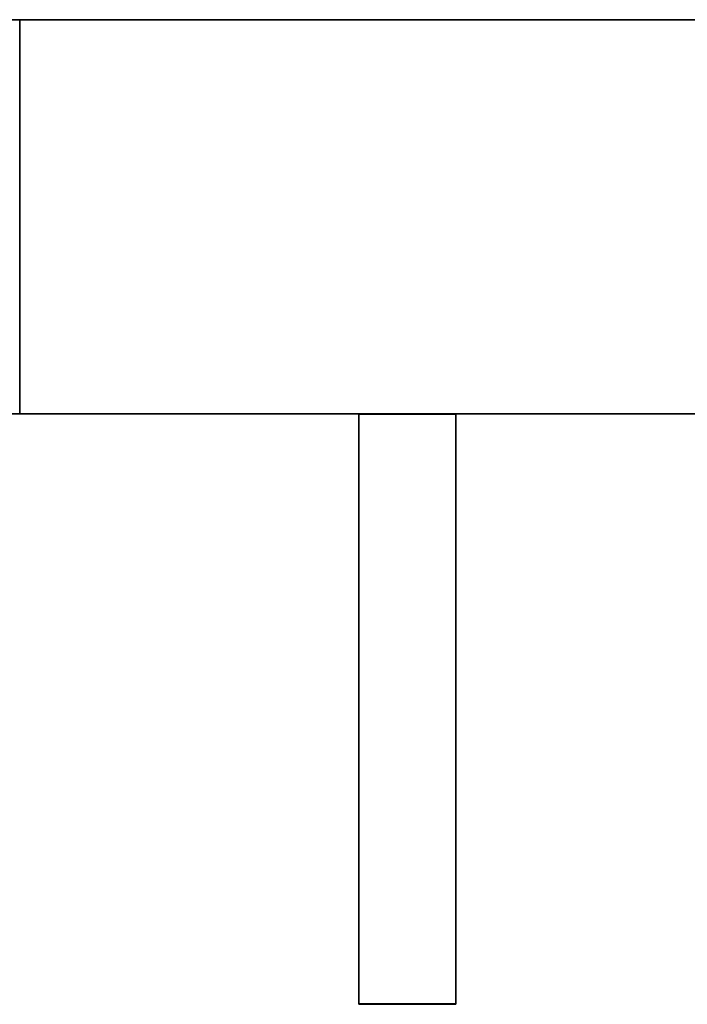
# Model space of a CAD drawing. Header units: millimetres. Extents: x -35 to 33166, y -35 to 31591.
# Tile 31 of 100: x 853 to 1025, y 1755 to 2009. Entities that reach past the tile are written whole.
import ezdxf

# ---------------------------------------------------------------- set-up
doc = ezdxf.new("R2010")
doc.units = ezdxf.units.MM
doc.header["$LTSCALE"] = 25.4
doc.layers.get('0').update_dxf_attribs({"true_color": 0xffffff})
doc.layers.add('ICF - L1', color=7, linetype='Continuous', true_color=0xb4b464)
doc.layers.add('ICF - L2', color=7, linetype='Continuous', true_color=0x64ff64)

# ---------------------------------------------------------------- blocks, each defined once
blk = doc.blocks.new('Group8183')
for p, q in [((-887.3, 0, 457.2), (0, 0, 457.2)), ((0, 0, 0), (-887.3, 0, 0)), ((-227.79, -101.6, 457.2), (-887.3, -101.6, 457.2)), ((-227.79, -101.6, 0), (-887.3, -101.6, 0))]:
    blk.add_line(p, q)
blk = doc.blocks.new('Group#278')
for p, q in [((-393.5, -253.75, 405.8), (-393.5, -101.6, 405.8)), ((-393.5, -101.6, 405.8), (-393.5, -101.6, 312.12)), ((-393.5, -101.6, 312.12), (-393.5, -253.75, 312.12)), ((-393.5, -101.6, 312.12), (-368.5, -101.6, 312.12)), ((-368.5, -101.6, 405.8), (-393.5, -101.6, 405.8)), ((-368.5, -253.75, 312.12), (-368.5, -101.6, 312.12)), ((-368.5, -101.6, 312.12), (-368.5, -101.6, 405.8)), ((-368.5, -101.6, 405.8), (-368.5, -253.75, 405.8)), ((-393.5, -253.75, 312.12), (-393.5, -253.75, 405.8)), ((-368.5, -253.75, 312.12), (-393.5, -253.75, 312.12)), ((-393.5, -253.75, 405.8), (-368.5, -253.75, 405.8)), ((-368.5, -253.75, 405.8), (-368.5, -253.75, 312.12))]:
    blk.add_line(p, q)
blk = doc.blocks.new('Group8189')
for p, q in [((-393.5, -253.75, 144.68), (-393.5, -101.6, 144.68)), ((-393.5, -101.6, 144.68), (-393.5, -101.6, 51)), ((-393.5, -101.6, 51), (-393.5, -253.75, 51)), ((-393.5, -101.6, 51), (-368.5, -101.6, 51)), ((-368.5, -101.6, 144.68), (-393.5, -101.6, 144.68)), ((-368.5, -253.75, 51), (-368.5, -101.6, 51)), ((-368.5, -101.6, 51), (-368.5, -101.6, 144.68)), ((-368.5, -101.6, 144.68), (-368.5, -253.75, 144.68)), ((-393.5, -253.75, 51), (-393.5, -253.75, 144.68)), ((-368.5, -253.75, 51), (-393.5, -253.75, 51)), ((-393.5, -253.75, 144.68), (-368.5, -253.75, 144.68)), ((-368.5, -253.75, 144.68), (-368.5, -253.75, 51))]:
    blk.add_line(p, q)
blk = doc.blocks.new('6XR35_90_C_FC_344suk_MSG')
for name in ['Group8183', 'Group#278', 'Group8189']:
    blk.add_blockref(name, (0, 0))
blk = doc.blocks.new('Group7858')
for p, q in [((0, 0, 0), (0, -480.9, 0)), ((0, 0, 457.2), (0, -480.9, 457.2)), ((-101.6, -227.96, 0), (-101.6, -480.9, 0)), ((-101.6, -480.9, 457.2), (-101.6, -227.96, 457.2)), ((-101.6, -480.9, 0), (0, -480.9, 0)), ((0, -480.9, 457.2), (-101.6, -480.9, 457.2)), ((-101.6, -480.9, 457.2), (-101.6, -480.9, 0)), ((0, -480.9, 457.2), (0, -480.9, 0))]:
    blk.add_line(p, q)
blk = doc.blocks.new('Group7861')
for p, q in [((-101.73, -368.5, 52.62), (-253.87, -368.5, 52.62)), ((-253.87, -368.5, 52.62), (-253.87, -368.5, 146.29)), ((-253.87, -368.5, 146.29), (-101.73, -368.5, 146.29)), ((-253.87, -393.5, 52.62), (-253.87, -368.5, 52.62)), ((-253.87, -368.5, 146.29), (-253.87, -393.5, 146.29)), ((-101.73, -368.5, 146.29), (-101.73, -368.5, 52.62)), ((-101.73, -368.5, 52.62), (-101.73, -393.5, 52.62)), ((-101.73, -393.5, 146.29), (-101.73, -368.5, 146.29)), ((-101.73, -393.5, 146.29), (-253.87, -393.5, 146.29)), ((-253.87, -393.5, 146.29), (-253.87, -393.5, 52.62)), ((-253.87, -393.5, 52.62), (-101.73, -393.5, 52.62)), ((-101.73, -393.5, 52.62), (-101.73, -393.5, 146.29))]:
    blk.add_line(p, q)
blk = doc.blocks.new('Group7862')
for p, q in [((-101.73, -368.5, 313.74), (-253.87, -368.5, 313.74)), ((-253.87, -368.5, 313.74), (-253.87, -368.5, 407.41)), ((-253.87, -368.5, 407.41), (-101.73, -368.5, 407.41)), ((-253.87, -393.5, 313.74), (-253.87, -368.5, 313.74)), ((-253.87, -368.5, 407.41), (-253.87, -393.5, 407.41)), ((-101.73, -368.5, 407.41), (-101.73, -368.5, 313.74)), ((-101.73, -368.5, 313.74), (-101.73, -393.5, 313.74)), ((-101.73, -393.5, 407.41), (-101.73, -368.5, 407.41)), ((-101.73, -393.5, 407.41), (-253.87, -393.5, 407.41)), ((-253.87, -393.5, 407.41), (-253.87, -393.5, 313.74)), ((-253.87, -393.5, 313.74), (-101.73, -393.5, 313.74)), ((-101.73, -393.5, 313.74), (-101.73, -393.5, 407.41))]:
    blk.add_line(p, q)
blk = doc.blocks.new('6XR35_90_C_FC_182tsr_MSG')
for name in ['Group7858', 'Group7861', 'Group7862']:
    blk.add_blockref(name, (0, 0))
blk = doc.blocks.new('Group8513')
for p, q in [((0, 0), (0, -480.9)), ((0, 0, 457.2), (0, -480.9, 457.2)), ((-101.6, -480.9, 457.2), (-101.6, -227.96, 457.2)), ((-101.6, -227.96), (-101.6, -480.9))]:
    blk.add_line(p, q)
blk = doc.blocks.new('Group8516')
for p, q in [((-101.73, -368.5, 52.62), (-253.87, -368.5, 52.62)), ((-253.87, -368.5, 52.62), (-253.87, -368.5, 146.29)), ((-253.87, -368.5, 146.29), (-101.73, -368.5, 146.29)), ((-253.87, -393.5, 52.62), (-253.87, -368.5, 52.62)), ((-253.87, -368.5, 146.29), (-253.87, -393.5, 146.29)), ((-101.73, -368.5, 146.29), (-101.73, -368.5, 52.62)), ((-101.73, -368.5, 52.62), (-101.73, -393.5, 52.62)), ((-101.73, -393.5, 146.29), (-101.73, -368.5, 146.29)), ((-101.73, -393.5, 146.29), (-253.87, -393.5, 146.29)), ((-253.87, -393.5, 146.29), (-253.87, -393.5, 52.62)), ((-253.87, -393.5, 52.62), (-101.73, -393.5, 52.62)), ((-101.73, -393.5, 52.62), (-101.73, -393.5, 146.29))]:
    blk.add_line(p, q)
blk = doc.blocks.new('Group8517')
for p, q in [((-101.73, -368.5, 313.74), (-253.87, -368.5, 313.74)), ((-253.87, -368.5, 313.74), (-253.87, -368.5, 407.41)), ((-253.87, -368.5, 407.41), (-101.73, -368.5, 407.41)), ((-253.87, -393.5, 313.74), (-253.87, -368.5, 313.74)), ((-253.87, -368.5, 407.41), (-253.87, -393.5, 407.41)), ((-101.73, -368.5, 407.41), (-101.73, -368.5, 313.74)), ((-101.73, -368.5, 313.74), (-101.73, -393.5, 313.74)), ((-101.73, -393.5, 407.41), (-101.73, -368.5, 407.41)), ((-101.73, -393.5, 407.41), (-253.87, -393.5, 407.41)), ((-253.87, -393.5, 407.41), (-253.87, -393.5, 313.74)), ((-253.87, -393.5, 313.74), (-101.73, -393.5, 313.74)), ((-101.73, -393.5, 313.74), (-101.73, -393.5, 407.41))]:
    blk.add_line(p, q)
blk = doc.blocks.new('6XR35_90_C_FC_cg99q3_MSG')
for name in ['Group8513', 'Group8516', 'Group8517']:
    blk.add_blockref(name, (0, 0))
blk = doc.blocks.new('Group8685')
for p, q in [((-887.3, 0, 0), (0, 0, 0)), ((0, 0, 457.2), (-887.3, 0, 457.2)), ((-227.79, -101.6, 0), (-887.3, -101.6, 0)), ((-227.79, -101.6, 457.2), (-887.3, -101.6, 457.2))]:
    blk.add_line(p, q)
blk = doc.blocks.new('Group8690')
for p, q in [((-393.5, -253.75, 405.8), (-393.5, -101.6, 405.8)), ((-393.5, -101.6, 405.8), (-393.5, -101.6, 312.12)), ((-393.5, -101.6, 312.12), (-393.5, -253.75, 312.12)), ((-393.5, -101.6, 312.12), (-368.5, -101.6, 312.12)), ((-368.5, -101.6, 405.8), (-393.5, -101.6, 405.8)), ((-368.5, -253.75, 312.12), (-368.5, -101.6, 312.12)), ((-368.5, -101.6, 312.12), (-368.5, -101.6, 405.8)), ((-368.5, -101.6, 405.8), (-368.5, -253.75, 405.8)), ((-393.5, -253.75, 312.12), (-393.5, -253.75, 405.8)), ((-368.5, -253.75, 312.12), (-393.5, -253.75, 312.12)), ((-393.5, -253.75, 405.8), (-368.5, -253.75, 405.8)), ((-368.5, -253.75, 405.8), (-368.5, -253.75, 312.12))]:
    blk.add_line(p, q)
blk = doc.blocks.new('Group8691')
for p, q in [((-393.5, -253.75, 144.68), (-393.5, -101.6, 144.68)), ((-393.5, -101.6, 144.68), (-393.5, -101.6, 51)), ((-393.5, -101.6, 51), (-393.5, -253.75, 51)), ((-393.5, -101.6, 51), (-368.5, -101.6, 51)), ((-368.5, -101.6, 144.68), (-393.5, -101.6, 144.68)), ((-368.5, -253.75, 51), (-368.5, -101.6, 51)), ((-368.5, -101.6, 51), (-368.5, -101.6, 144.68)), ((-368.5, -101.6, 144.68), (-368.5, -253.75, 144.68)), ((-393.5, -253.75, 51), (-393.5, -253.75, 144.68)), ((-368.5, -253.75, 51), (-393.5, -253.75, 51)), ((-393.5, -253.75, 144.68), (-368.5, -253.75, 144.68)), ((-368.5, -253.75, 144.68), (-368.5, -253.75, 51))]:
    blk.add_line(p, q)
blk = doc.blocks.new('6XR35_90_C_FC_cfhkf9_MSG')
for name in ['Group8685', 'Group8690', 'Group8691']:
    blk.add_blockref(name, (0, 0))
blk = doc.blocks.new('Group#1523')
for p, q in [((0, -480.9), (0, 0)), ((0, 0, 457.2), (0, -480.9, 457.2)), ((-101.6, -480.9), (-101.6, -227.96)), ((-101.6, -480.9, 457.2), (-101.6, -227.96, 457.2))]:
    blk.add_line(p, q)
blk = doc.blocks.new('Group#1526')
for p, q in [((-101.73, -368.5, 52.62), (-253.87, -368.5, 52.62)), ((-253.87, -368.5, 52.62), (-253.87, -368.5, 146.29)), ((-253.87, -368.5, 146.29), (-101.73, -368.5, 146.29)), ((-253.87, -393.5, 52.62), (-253.87, -368.5, 52.62)), ((-253.87, -368.5, 146.29), (-253.87, -393.5, 146.29)), ((-101.73, -368.5, 146.29), (-101.73, -368.5, 52.62)), ((-101.73, -368.5, 52.62), (-101.73, -393.5, 52.62)), ((-101.73, -393.5, 146.29), (-101.73, -368.5, 146.29)), ((-101.73, -393.5, 146.29), (-253.87, -393.5, 146.29)), ((-253.87, -393.5, 146.29), (-253.87, -393.5, 52.62)), ((-253.87, -393.5, 52.62), (-101.73, -393.5, 52.62)), ((-101.73, -393.5, 52.62), (-101.73, -393.5, 146.29))]:
    blk.add_line(p, q)
blk = doc.blocks.new('Group#1527')
for p, q in [((-101.73, -368.5, 313.74), (-253.87, -368.5, 313.74)), ((-253.87, -368.5, 313.74), (-253.87, -368.5, 407.41)), ((-253.87, -368.5, 407.41), (-101.73, -368.5, 407.41)), ((-253.87, -393.5, 313.74), (-253.87, -368.5, 313.74)), ((-253.87, -368.5, 407.41), (-253.87, -393.5, 407.41)), ((-101.73, -368.5, 407.41), (-101.73, -368.5, 313.74)), ((-101.73, -368.5, 313.74), (-101.73, -393.5, 313.74)), ((-101.73, -393.5, 407.41), (-101.73, -368.5, 407.41)), ((-101.73, -393.5, 407.41), (-253.87, -393.5, 407.41)), ((-253.87, -393.5, 407.41), (-253.87, -393.5, 313.74)), ((-253.87, -393.5, 313.74), (-101.73, -393.5, 313.74)), ((-101.73, -393.5, 313.74), (-101.73, -393.5, 407.41))]:
    blk.add_line(p, q)
blk = doc.blocks.new('6XR35_90_C_FC_h2mbp3_MSG')
for name in ['Group#1523', 'Group#1526', 'Group#1527']:
    blk.add_blockref(name, (0, 0))
blk = doc.blocks.new('Group#1529')
for p, q in [((-887.2, -355.59, 0), (-887.2, -254, 0)), ((-355.86, -254, 0), (-887.2, -254, 0)), ((-887.2, -254, 457.2), (-887.2, -355.59, 457.2)), ((-887.2, -254, 0), (-887.2, -254, 457.2)), ((-355.86, -254, 457.2), (-887.2, -254, 457.2)), ((-887.2, -355.59, 0), (-355.85, -355.6, 0)), ((-355.85, -355.6, 457.2), (-887.2, -355.59, 457.2)), ((-887.2, -355.59, 457.2), (-887.2, -355.59, 0))]:
    blk.add_line(p, q)
blk = doc.blocks.new('6XR35_90_C_FC_d4u64z_MSG')
blk.add_blockref('Group#1529', (0, 0))
blk = doc.blocks.new('Group9323')
for p, q in [((0, 0, 0), (-887.3, 0, 0)), ((0, 0, 457.2), (-887.3, 0, 457.2)), ((-227.79, -101.6, 0), (-887.3, -101.6, 0)), ((-227.79, -101.6, 457.2), (-887.3, -101.6, 457.2))]:
    blk.add_line(p, q)
blk = doc.blocks.new('Group9328')
for p, q in [((-393.5, -253.75, 405.8), (-393.5, -101.6, 405.8)), ((-393.5, -101.6, 405.8), (-393.5, -101.6, 312.12)), ((-393.5, -101.6, 312.12), (-393.5, -253.75, 312.12)), ((-393.5, -101.6, 312.12), (-368.5, -101.6, 312.12)), ((-368.5, -101.6, 405.8), (-393.5, -101.6, 405.8)), ((-368.5, -253.75, 312.12), (-368.5, -101.6, 312.12)), ((-368.5, -101.6, 312.12), (-368.5, -101.6, 405.8)), ((-368.5, -101.6, 405.8), (-368.5, -253.75, 405.8)), ((-393.5, -253.75, 312.12), (-393.5, -253.75, 405.8)), ((-368.5, -253.75, 312.12), (-393.5, -253.75, 312.12)), ((-393.5, -253.75, 405.8), (-368.5, -253.75, 405.8)), ((-368.5, -253.75, 405.8), (-368.5, -253.75, 312.12))]:
    blk.add_line(p, q)
blk = doc.blocks.new('Group9329')
for p, q in [((-393.5, -253.75, 144.68), (-393.5, -101.6, 144.68)), ((-393.5, -101.6, 144.68), (-393.5, -101.6, 51)), ((-393.5, -101.6, 51), (-393.5, -253.75, 51)), ((-393.5, -101.6, 51), (-368.5, -101.6, 51)), ((-368.5, -101.6, 144.68), (-393.5, -101.6, 144.68)), ((-368.5, -253.75, 51), (-368.5, -101.6, 51)), ((-368.5, -101.6, 51), (-368.5, -101.6, 144.68)), ((-368.5, -101.6, 144.68), (-368.5, -253.75, 144.68)), ((-393.5, -253.75, 51), (-393.5, -253.75, 144.68)), ((-368.5, -253.75, 51), (-393.5, -253.75, 51)), ((-393.5, -253.75, 144.68), (-368.5, -253.75, 144.68)), ((-368.5, -253.75, 144.68), (-368.5, -253.75, 51))]:
    blk.add_line(p, q)
blk = doc.blocks.new('6XR35_90_C_FC_fq9qh7_MSG')
for name in ['Group9323', 'Group9328', 'Group9329']:
    blk.add_blockref(name, (0, 0))
blk = doc.blocks.new('Group#3586')
for p, q in [((0, 0, 0), (0, -480.9, 0)), ((0, 0, 457.2), (0, -480.9, 457.2)), ((-101.6, -480.9, 457.2), (-101.6, -227.96, 457.2)), ((-101.6, -227.96, 0), (-101.6, -480.9, 0)), ((-101.6, -480.9, 0), (-101.6, -480.9, 457.2)), ((0, -480.9, 0), (-101.6, -480.9, 0)), ((0, -480.9, 457.2), (-101.6, -480.9, 457.2)), ((0, -480.9, 457.2), (0, -480.9, 0))]:
    blk.add_line(p, q)
blk = doc.blocks.new('Group#3588')
for p, q in [((-101.73, -368.5, 52.62), (-253.87, -368.5, 52.62)), ((-253.87, -368.5, 52.62), (-253.87, -368.5, 146.29)), ((-253.87, -368.5, 146.29), (-101.73, -368.5, 146.29)), ((-253.87, -393.5, 52.62), (-253.87, -368.5, 52.62)), ((-253.87, -368.5, 146.29), (-253.87, -393.5, 146.29)), ((-101.73, -368.5, 146.29), (-101.73, -368.5, 52.62)), ((-101.73, -368.5, 52.62), (-101.73, -393.5, 52.62)), ((-101.73, -393.5, 146.29), (-101.73, -368.5, 146.29)), ((-101.73, -393.5, 146.29), (-253.87, -393.5, 146.29)), ((-253.87, -393.5, 146.29), (-253.87, -393.5, 52.62)), ((-253.87, -393.5, 52.62), (-101.73, -393.5, 52.62)), ((-101.73, -393.5, 52.62), (-101.73, -393.5, 146.29))]:
    blk.add_line(p, q)
blk = doc.blocks.new('Group#3589')
for p, q in [((-101.73, -368.5, 313.74), (-253.87, -368.5, 313.74)), ((-253.87, -368.5, 313.74), (-253.87, -368.5, 407.41)), ((-253.87, -368.5, 407.41), (-101.73, -368.5, 407.41)), ((-253.87, -393.5, 313.74), (-253.87, -368.5, 313.74)), ((-253.87, -368.5, 407.41), (-253.87, -393.5, 407.41)), ((-101.73, -368.5, 407.41), (-101.73, -368.5, 313.74)), ((-101.73, -368.5, 313.74), (-101.73, -393.5, 313.74)), ((-101.73, -393.5, 407.41), (-101.73, -368.5, 407.41)), ((-101.73, -393.5, 407.41), (-253.87, -393.5, 407.41)), ((-253.87, -393.5, 407.41), (-253.87, -393.5, 313.74)), ((-253.87, -393.5, 313.74), (-101.73, -393.5, 313.74)), ((-101.73, -393.5, 313.74), (-101.73, -393.5, 407.41))]:
    blk.add_line(p, q)
blk = doc.blocks.new('6XR35_90_C_FC_fh8jlg_MSG')
for name in ['Group#3586', 'Group#3588', 'Group#3589']:
    blk.add_blockref(name, (0, 0))
blk = doc.blocks.new('Group#4048')
for p, q in [((-887.3, -0.02, 250.87), (-0.01, -0.02, 250.87)), ((-0.01, -0.02, 98.33), (-887.3, -0.02, 98.33)), ((-0.01, -0.02, 457.2), (-887.3, -0.02, 457.2)), ((-887.3, -0.02, 0), (-0.01, -0.02, 0)), ((-227.79, -101.6, 250.87), (-887.3, -101.6, 250.87)), ((-887.3, -101.6, 98.33), (-227.79, -101.6, 98.33)), ((-887.3, -101.6, 0), (-227.79, -101.6, 0)), ((-227.79, -101.6, 457.2), (-887.3, -101.6, 457.2))]:
    blk.add_line(p, q)
blk = doc.blocks.new('Group#4052')
for p, q in [((-393.5, -253.75, 405.8), (-393.5, -101.6, 405.8)), ((-393.5, -101.6, 405.8), (-393.5, -101.6, 312.12)), ((-393.5, -101.6, 312.12), (-393.5, -253.75, 312.12)), ((-393.5, -101.6, 312.12), (-368.5, -101.6, 312.12)), ((-368.5, -101.6, 405.8), (-393.5, -101.6, 405.8)), ((-368.5, -253.75, 312.12), (-368.5, -101.6, 312.12)), ((-368.5, -101.6, 312.12), (-368.5, -101.6, 405.8)), ((-368.5, -101.6, 405.8), (-368.5, -253.75, 405.8)), ((-393.5, -253.75, 312.12), (-393.5, -253.75, 405.8)), ((-368.5, -253.75, 312.12), (-393.5, -253.75, 312.12)), ((-393.5, -253.75, 405.8), (-368.5, -253.75, 405.8)), ((-368.5, -253.75, 405.8), (-368.5, -253.75, 312.12))]:
    blk.add_line(p, q)
blk = doc.blocks.new('Group#4053')
for p, q in [((-368.5, -101.6, 98.33), (-393.5, -101.6, 98.33)), ((-393.5, -101.6, 98.33), (-393.5, -253.75, 98.33)), ((-393.5, -253.75, 51), (-393.5, -101.6, 51)), ((-393.5, -101.6, 51), (-368.5, -101.6, 51)), ((-393.5, -101.6, 98.33), (-393.5, -101.6, 51)), ((-368.5, -253.75, 98.33), (-368.5, -101.6, 98.33)), ((-368.5, -253.75, 51), (-368.5, -101.6, 51)), ((-368.5, -101.6, 98.33), (-368.5, -101.6, 51)), ((-393.5, -253.75, 98.33), (-368.5, -253.75, 98.33)), ((-393.5, -253.75, 51), (-368.5, -253.75, 51)), ((-393.5, -253.75, 98.33), (-393.5, -253.75, 51)), ((-368.5, -253.75, 98.33), (-368.5, -253.75, 51))]:
    blk.add_line(p, q)
blk = doc.blocks.new('6XR35_90_C_FC_5zh6tw_MSG')
for name in ['Group#4048', 'Group#4052', 'Group#4053']:
    blk.add_blockref(name, (0, 0))
blk = doc.blocks.new('Group3573')
at = {"layer": 'ICF - L1', "rotation": 180}
blk.add_blockref('6XR35_90_C_FC_d4u64z_MSG', (-34.59, 1652.92, 1728.8), dxfattribs=at)
at = {"layer": 'ICF - L1'}
for name, p in [('6XR35_90_C_FC_344suk_MSG', (1333.51, 2008.52, 357.2)), ('6XR35_90_C_FC_cfhkf9_MSG', (1333.51, 2008.52, 1271.6)), ('6XR35_90_C_FC_fq9qh7_MSG', (1333.51, 2008.52, 2186)), ('6XR35_90_C_FC_5zh6tw_MSG', (1333.51, 2008.52, 3100.4))]:
    blk.add_blockref(name, p, dxfattribs=at)
at = {"layer": 'ICF - L1', "extrusion": (0, 0, -1), "zscale": -1, "rotation": 89.99999999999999}
for name, p in [('6XR35_90_C_FC_182tsr_MSG', (-1333.51, 2008.52, 100)), ('6XR35_90_C_FC_cg99q3_MSG', (-1333.51, 2008.52, -814.4)), ('6XR35_90_C_FC_h2mbp3_MSG', (-1333.51, 2008.52, -1728.8)), ('6XR35_90_C_FC_fh8jlg_MSG', (-1333.51, 2008.52, -2643.2))]:
    blk.add_blockref(name, p, dxfattribs=at)
blk = doc.blocks.new('Group#2487')
for p, q in [((0, 0, 457.2), (0, -480.9, 457.2)), ((0, -480.9), (0, 0)), ((-101.6, -480.9, 457.2), (-101.6, -227.96, 457.2)), ((-101.6, -227.96), (-101.6, -480.9))]:
    blk.add_line(p, q)
blk = doc.blocks.new('Group8619')
for p, q in [((-101.73, -368.5, 52.62), (-253.87, -368.5, 52.62)), ((-253.87, -368.5, 52.62), (-253.87, -368.5, 146.29)), ((-253.87, -368.5, 146.29), (-101.73, -368.5, 146.29)), ((-253.87, -393.5, 52.62), (-253.87, -368.5, 52.62)), ((-253.87, -368.5, 146.29), (-253.87, -393.5, 146.29)), ((-101.73, -368.5, 146.29), (-101.73, -368.5, 52.62)), ((-101.73, -368.5, 52.62), (-101.73, -393.5, 52.62)), ((-101.73, -393.5, 146.29), (-101.73, -368.5, 146.29)), ((-101.73, -393.5, 146.29), (-253.87, -393.5, 146.29)), ((-253.87, -393.5, 146.29), (-253.87, -393.5, 52.62)), ((-253.87, -393.5, 52.62), (-101.73, -393.5, 52.62)), ((-101.73, -393.5, 52.62), (-101.73, -393.5, 146.29))]:
    blk.add_line(p, q)
blk = doc.blocks.new('Group#2491')
for p, q in [((-101.73, -368.5, 313.74), (-253.87, -368.5, 313.74)), ((-253.87, -368.5, 313.74), (-253.87, -368.5, 407.41)), ((-253.87, -368.5, 407.41), (-101.73, -368.5, 407.41)), ((-253.87, -393.5, 313.74), (-253.87, -368.5, 313.74)), ((-253.87, -368.5, 407.41), (-253.87, -393.5, 407.41)), ((-101.73, -368.5, 407.41), (-101.73, -368.5, 313.74)), ((-101.73, -368.5, 313.74), (-101.73, -393.5, 313.74)), ((-101.73, -393.5, 407.41), (-101.73, -368.5, 407.41)), ((-101.73, -393.5, 407.41), (-253.87, -393.5, 407.41)), ((-253.87, -393.5, 407.41), (-253.87, -393.5, 313.74)), ((-253.87, -393.5, 313.74), (-101.73, -393.5, 313.74)), ((-101.73, -393.5, 313.74), (-101.73, -393.5, 407.41))]:
    blk.add_line(p, q)
blk = doc.blocks.new('6XR35_90_C#3_FC_2ymyfl_FC_ftk3oq')
for name in ['Group#2487', 'Group8619', 'Group#2491']:
    blk.add_blockref(name, (0, 0))
blk = doc.blocks.new('Group#330')
for p, q in [((0, 0, 457.2), (0, -480.9, 457.2)), ((0, -480.9), (0, 0)), ((-101.6, -480.9, 457.2), (-101.6, -227.96, 457.2)), ((-101.6, -227.96), (-101.6, -480.9))]:
    blk.add_line(p, q)
blk = doc.blocks.new('Group8097')
for p, q in [((-101.73, -368.5, 52.62), (-253.87, -368.5, 52.62)), ((-253.87, -368.5, 52.62), (-253.87, -368.5, 146.29)), ((-253.87, -368.5, 146.29), (-101.73, -368.5, 146.29)), ((-253.87, -393.5, 52.62), (-253.87, -368.5, 52.62)), ((-253.87, -368.5, 146.29), (-253.87, -393.5, 146.29)), ((-101.73, -368.5, 146.29), (-101.73, -368.5, 52.62)), ((-101.73, -368.5, 52.62), (-101.73, -393.5, 52.62)), ((-101.73, -393.5, 146.29), (-101.73, -368.5, 146.29)), ((-101.73, -393.5, 146.29), (-253.87, -393.5, 146.29)), ((-253.87, -393.5, 146.29), (-253.87, -393.5, 52.62)), ((-253.87, -393.5, 52.62), (-101.73, -393.5, 52.62)), ((-101.73, -393.5, 52.62), (-101.73, -393.5, 146.29))]:
    blk.add_line(p, q)
blk = doc.blocks.new('Group#380')
for p, q in [((-101.73, -368.5, 313.74), (-253.87, -368.5, 313.74)), ((-253.87, -368.5, 313.74), (-253.87, -368.5, 407.41)), ((-253.87, -368.5, 407.41), (-101.73, -368.5, 407.41)), ((-253.87, -393.5, 313.74), (-253.87, -368.5, 313.74)), ((-253.87, -368.5, 407.41), (-253.87, -393.5, 407.41)), ((-101.73, -368.5, 407.41), (-101.73, -368.5, 313.74)), ((-101.73, -368.5, 313.74), (-101.73, -393.5, 313.74)), ((-101.73, -393.5, 407.41), (-101.73, -368.5, 407.41)), ((-101.73, -393.5, 407.41), (-253.87, -393.5, 407.41)), ((-253.87, -393.5, 407.41), (-253.87, -393.5, 313.74)), ((-253.87, -393.5, 313.74), (-101.73, -393.5, 313.74)), ((-101.73, -393.5, 313.74), (-101.73, -393.5, 407.41))]:
    blk.add_line(p, q)
blk = doc.blocks.new('6XR35_90_C#3_FC_2i5a4l_FC_gl7pxk')
for name in ['Group#330', 'Group8097', 'Group#380']:
    blk.add_blockref(name, (0, 0))
blk = doc.blocks.new('Group8387')
for p, q in [((-887.3, 0, 457.2), (0, 0, 457.2)), ((0, 0), (-887.3, 0)), ((-227.79, -101.6, 457.2), (-887.3, -101.6, 457.2)), ((-887.3, -101.6), (-227.79, -101.6))]:
    blk.add_line(p, q)
blk = doc.blocks.new('Group8394')
for p, q in [((-393.5, -253.75, 405.8), (-393.5, -101.6, 405.8)), ((-393.5, -101.6, 405.8), (-393.5, -101.6, 312.12)), ((-393.5, -101.6, 312.12), (-393.5, -253.75, 312.12)), ((-393.5, -101.6, 312.12), (-368.5, -101.6, 312.12)), ((-368.5, -101.6, 405.8), (-393.5, -101.6, 405.8)), ((-368.5, -253.75, 312.12), (-368.5, -101.6, 312.12)), ((-368.5, -101.6, 312.12), (-368.5, -101.6, 405.8)), ((-368.5, -101.6, 405.8), (-368.5, -253.75, 405.8)), ((-393.5, -253.75, 312.12), (-393.5, -253.75, 405.8)), ((-368.5, -253.75, 312.12), (-393.5, -253.75, 312.12)), ((-393.5, -253.75, 405.8), (-368.5, -253.75, 405.8)), ((-368.5, -253.75, 405.8), (-368.5, -253.75, 312.12))]:
    blk.add_line(p, q)
blk = doc.blocks.new('Group8395')
for p, q in [((-393.5, -253.75, 144.68), (-393.5, -101.6, 144.68)), ((-393.5, -101.6, 144.68), (-393.5, -101.6, 51)), ((-393.5, -101.6, 51), (-393.5, -253.75, 51)), ((-393.5, -101.6, 51), (-368.5, -101.6, 51)), ((-368.5, -101.6, 144.68), (-393.5, -101.6, 144.68)), ((-368.5, -253.75, 51), (-368.5, -101.6, 51)), ((-368.5, -101.6, 51), (-368.5, -101.6, 144.68)), ((-368.5, -101.6, 144.68), (-368.5, -253.75, 144.68)), ((-393.5, -253.75, 51), (-393.5, -253.75, 144.68)), ((-368.5, -253.75, 51), (-393.5, -253.75, 51)), ((-393.5, -253.75, 144.68), (-368.5, -253.75, 144.68)), ((-368.5, -253.75, 144.68), (-368.5, -253.75, 51))]:
    blk.add_line(p, q)
blk = doc.blocks.new('6XR35_90_C#3_FC_7uh0lm')
for name in ['Group8387', 'Group8394', 'Group8395']:
    blk.add_blockref(name, (0, 0))
blk = doc.blocks.new('Group#2507')
for p, q in [((-887.3, 0, 457.2), (0, 0, 457.2)), ((0, 0), (-887.3, 0)), ((-227.79, -101.6, 457.2), (-887.3, -101.6, 457.2)), ((-887.3, -101.6), (-227.79, -101.6))]:
    blk.add_line(p, q)
blk = doc.blocks.new('Group8652')
for p, q in [((-393.5, -253.75, 405.8), (-393.5, -101.6, 405.8)), ((-393.5, -101.6, 405.8), (-393.5, -101.6, 312.12)), ((-393.5, -101.6, 312.12), (-393.5, -253.75, 312.12)), ((-393.5, -101.6, 312.12), (-368.5, -101.6, 312.12)), ((-368.5, -101.6, 405.8), (-393.5, -101.6, 405.8)), ((-368.5, -253.75, 312.12), (-368.5, -101.6, 312.12)), ((-368.5, -101.6, 312.12), (-368.5, -101.6, 405.8)), ((-368.5, -101.6, 405.8), (-368.5, -253.75, 405.8)), ((-393.5, -253.75, 312.12), (-393.5, -253.75, 405.8)), ((-368.5, -253.75, 312.12), (-393.5, -253.75, 312.12)), ((-393.5, -253.75, 405.8), (-368.5, -253.75, 405.8)), ((-368.5, -253.75, 405.8), (-368.5, -253.75, 312.12))]:
    blk.add_line(p, q)
blk = doc.blocks.new('Group8653')
for p, q in [((-393.5, -253.75, 144.68), (-393.5, -101.6, 144.68)), ((-393.5, -101.6, 144.68), (-393.5, -101.6, 51)), ((-393.5, -101.6, 51), (-393.5, -253.75, 51)), ((-393.5, -101.6, 51), (-368.5, -101.6, 51)), ((-368.5, -101.6, 144.68), (-393.5, -101.6, 144.68)), ((-368.5, -253.75, 51), (-368.5, -101.6, 51)), ((-368.5, -101.6, 51), (-368.5, -101.6, 144.68)), ((-368.5, -101.6, 144.68), (-368.5, -253.75, 144.68)), ((-393.5, -253.75, 51), (-393.5, -253.75, 144.68)), ((-368.5, -253.75, 51), (-393.5, -253.75, 51)), ((-393.5, -253.75, 144.68), (-368.5, -253.75, 144.68)), ((-368.5, -253.75, 144.68), (-368.5, -253.75, 51))]:
    blk.add_line(p, q)
blk = doc.blocks.new('6XR35_90_C#3_FC_dhg9op')
for name in ['Group#2507', 'Group8652', 'Group8653']:
    blk.add_blockref(name, (0, 0))
blk = doc.blocks.new('Group8695')
for p, q in [((0, 0, 457.2), (0, -480.9, 457.2)), ((0, -480.9), (0, 0)), ((-101.6, -480.9, 457.2), (-101.6, -227.96, 457.2)), ((-101.6, -227.96), (-101.6, -480.9))]:
    blk.add_line(p, q)
blk = doc.blocks.new('Group8700')
for p, q in [((-101.73, -368.5, 52.62), (-253.87, -368.5, 52.62)), ((-253.87, -368.5, 52.62), (-253.87, -368.5, 146.29)), ((-253.87, -368.5, 146.29), (-101.73, -368.5, 146.29)), ((-253.87, -393.5, 52.62), (-253.87, -368.5, 52.62)), ((-253.87, -368.5, 146.29), (-253.87, -393.5, 146.29)), ((-101.73, -368.5, 146.29), (-101.73, -368.5, 52.62)), ((-101.73, -368.5, 52.62), (-101.73, -393.5, 52.62)), ((-101.73, -393.5, 146.29), (-101.73, -368.5, 146.29)), ((-101.73, -393.5, 146.29), (-253.87, -393.5, 146.29)), ((-253.87, -393.5, 146.29), (-253.87, -393.5, 52.62)), ((-253.87, -393.5, 52.62), (-101.73, -393.5, 52.62)), ((-101.73, -393.5, 52.62), (-101.73, -393.5, 146.29))]:
    blk.add_line(p, q)
blk = doc.blocks.new('Group#2549')
for p, q in [((-101.73, -368.5, 313.74), (-253.87, -368.5, 313.74)), ((-253.87, -368.5, 313.74), (-253.87, -368.5, 407.41)), ((-253.87, -368.5, 407.41), (-101.73, -368.5, 407.41)), ((-253.87, -393.5, 313.74), (-253.87, -368.5, 313.74)), ((-253.87, -368.5, 407.41), (-253.87, -393.5, 407.41)), ((-101.73, -368.5, 407.41), (-101.73, -368.5, 313.74)), ((-101.73, -368.5, 313.74), (-101.73, -393.5, 313.74)), ((-101.73, -393.5, 407.41), (-101.73, -368.5, 407.41)), ((-101.73, -393.5, 407.41), (-253.87, -393.5, 407.41)), ((-253.87, -393.5, 407.41), (-253.87, -393.5, 313.74)), ((-253.87, -393.5, 313.74), (-101.73, -393.5, 313.74)), ((-101.73, -393.5, 313.74), (-101.73, -393.5, 407.41))]:
    blk.add_line(p, q)
blk = doc.blocks.new('6XR35_90_C#3_FC_fhmvgp_FC_7klerj')
for name in ['Group8695', 'Group8700', 'Group#2549']:
    blk.add_blockref(name, (0, 0))
blk = doc.blocks.new('Group#2563')
for p, q in [((-887.3, 0, 457.2), (0, 0, 457.2)), ((0, 0), (-887.3, 0)), ((-227.79, -101.6, 457.2), (-887.3, -101.6, 457.2)), ((-887.3, -101.6), (-227.79, -101.6))]:
    blk.add_line(p, q)
blk = doc.blocks.new('Group8733')
for p, q in [((-393.5, -253.75, 405.8), (-393.5, -101.6, 405.8)), ((-393.5, -101.6, 405.8), (-393.5, -101.6, 312.12)), ((-393.5, -101.6, 312.12), (-393.5, -253.75, 312.12)), ((-393.5, -101.6, 312.12), (-368.5, -101.6, 312.12)), ((-368.5, -101.6, 405.8), (-393.5, -101.6, 405.8)), ((-368.5, -253.75, 312.12), (-368.5, -101.6, 312.12)), ((-368.5, -101.6, 312.12), (-368.5, -101.6, 405.8)), ((-368.5, -101.6, 405.8), (-368.5, -253.75, 405.8)), ((-393.5, -253.75, 312.12), (-393.5, -253.75, 405.8)), ((-368.5, -253.75, 312.12), (-393.5, -253.75, 312.12)), ((-393.5, -253.75, 405.8), (-368.5, -253.75, 405.8)), ((-368.5, -253.75, 405.8), (-368.5, -253.75, 312.12))]:
    blk.add_line(p, q)
blk = doc.blocks.new('Group#2571')
for p, q in [((-393.5, -253.75, 144.68), (-393.5, -101.6, 144.68)), ((-393.5, -101.6, 144.68), (-393.5, -101.6, 51)), ((-393.5, -101.6, 51), (-393.5, -253.75, 51)), ((-393.5, -101.6, 51), (-368.5, -101.6, 51)), ((-368.5, -101.6, 144.68), (-393.5, -101.6, 144.68)), ((-368.5, -253.75, 51), (-368.5, -101.6, 51)), ((-368.5, -101.6, 51), (-368.5, -101.6, 144.68)), ((-368.5, -101.6, 144.68), (-368.5, -253.75, 144.68)), ((-393.5, -253.75, 51), (-393.5, -253.75, 144.68)), ((-368.5, -253.75, 51), (-393.5, -253.75, 51)), ((-393.5, -253.75, 144.68), (-368.5, -253.75, 144.68)), ((-368.5, -253.75, 144.68), (-368.5, -253.75, 51))]:
    blk.add_line(p, q)
blk = doc.blocks.new('6XR35_90_C#3_FC_8t9hml')
for name in ['Group#2563', 'Group8733', 'Group#2571']:
    blk.add_blockref(name, (0, 0))
blk = doc.blocks.new('Group10466')
for p, q in [((-254, -254, 124.2), (-887.2, -254, 124.2)), ((-887.2, -254, 124.2), (-887.2, -355.6, 124.2)), ((-887.2, -254, 0), (-887.2, -355.6, 0)), ((-887.2, -254, 0), (-254, -254, 0)), ((-887.2, -254, 124.2), (-887.2, -254, 0)), ((-887.2, -355.6, 124.2), (-355.6, -355.6, 124.2)), ((-355.6, -355.6, 0), (-887.2, -355.6, 0)), ((-887.2, -355.6, 124.2), (-887.2, -355.6, 0))]:
    blk.add_line(p, q)
blk = doc.blocks.new('6XR35_90_C#3_FC_9tgy21_MSG')
blk.add_blockref('Group10466', (0, 0))
blk = doc.blocks.new('Group10461')
for p, q in [((0, -480.9, 124.2), (0, 0, 124.2)), ((0, 0, 0), (0, -480.9, 0)), ((-101.6, -227.96, 124.2), (-101.6, -480.9, 124.2)), ((-101.6, -227.96, 0), (-101.6, -480.9, 0)), ((-101.6, -480.9, 124.2), (0, -480.9, 124.2)), ((-101.6, -480.9, 0), (0, -480.9, 0)), ((-101.6, -480.9, 0), (-101.6, -480.9, 124.2)), ((0, -480.9, 0), (0, -480.9, 124.2))]:
    blk.add_line(p, q)
blk = doc.blocks.new('Group#4856')
for p, q in [((-101.73, -368.5, 124.2), (-253.87, -368.5, 124.2)), ((-253.87, -368.5, 124.2), (-253.87, -393.5, 124.2)), ((-253.87, -368.5, 52.62), (-253.87, -368.5, 124.2)), ((-253.87, -368.5, 52.62), (-253.87, -393.5, 52.62)), ((-101.73, -368.5, 52.62), (-253.87, -368.5, 52.62)), ((-101.73, -393.5, 124.2), (-101.73, -368.5, 124.2)), ((-101.73, -368.5, 52.62), (-101.73, -393.5, 52.62)), ((-101.73, -368.5, 52.62), (-101.73, -368.5, 124.2)), ((-253.87, -393.5, 124.2), (-101.73, -393.5, 124.2)), ((-253.87, -393.5, 52.62), (-253.87, -393.5, 124.2)), ((-101.73, -393.5, 52.62), (-253.87, -393.5, 52.62)), ((-101.73, -393.5, 52.62), (-101.73, -393.5, 124.2))]:
    blk.add_line(p, q)
blk = doc.blocks.new('6XR35_90_C#3_FC_1oh1as_FC_3t0mqv_MSG')
for name in ['Group10461', 'Group#4856']:
    blk.add_blockref(name, (0, 0))
blk = doc.blocks.new('Group3664')
at = {"layer": 'ICF - L2', "rotation": 180}
blk.add_blockref('6XR35_90_C#3_FC_9tgy21_MSG', (-34.59, 1652.92, 6300.8), dxfattribs=at)
at = {"layer": 'ICF - L2'}
for name, p in [('6XR35_90_C#3_FC_7uh0lm', (1333.51, 2008.52, 4014.8)), ('6XR35_90_C#3_FC_dhg9op', (1333.51, 2008.52, 4929.2)), ('6XR35_90_C#3_FC_8t9hml', (1333.51, 2008.52, 5843.6))]:
    blk.add_blockref(name, p, dxfattribs=at)
at = {"layer": 'ICF - L2', "extrusion": (0, 0, -1), "zscale": -1, "rotation": 89.99999999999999}
for name, p in [('6XR35_90_C#3_FC_2ymyfl_FC_ftk3oq', (-1333.51, 2008.52, -4472)), ('6XR35_90_C#3_FC_2i5a4l_FC_gl7pxk', (-1333.51, 2008.52, -3557.6)), ('6XR35_90_C#3_FC_fhmvgp_FC_7klerj', (-1333.51, 2008.52, -5386.4)), ('6XR35_90_C#3_FC_1oh1as_FC_3t0mqv_MSG', (-1333.51, 2008.52, -6300.8))]:
    blk.add_blockref(name, p, dxfattribs=at)

msp = doc.modelspace()

# ---------------------------------------------------------------- block references
for name in ['Group3573', 'Group3664']:
    msp.add_blockref(name, (0, 0))

doc.saveas('drawing.dxf')
